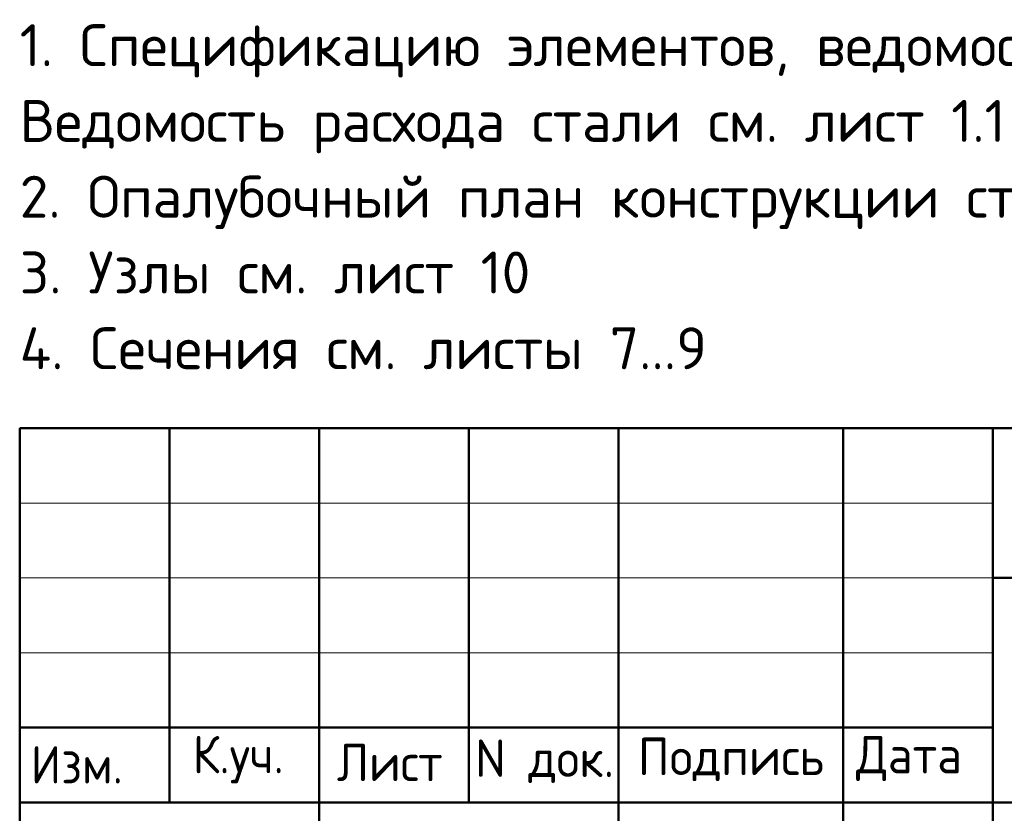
# Model space of a CAD drawing. Header units: millimetres. Extents: x 0 to 50400, y 0 to 35640.
# Tile 7 of 13: x 27600 to 35493, y 4113 to 10475. Entities that reach past the tile are written whole.
import ezdxf

# ---------------------------------------------------------------- set-up
doc = ezdxf.new("R2010")
doc.units = ezdxf.units.MM
doc.layers.add('Standard', color=7, linetype='Continuous', lineweight=25)
doc.styles.add('ISOCPEUR', font='txt')

msp = doc.modelspace()

# ---------------------------------------------------------------- linework, layer by layer
at = {"layer": 'Standard', "color": 7, "linetype": 'Continuous', "lineweight": 50, "transparency": 33554687}
for p, q in [((27600, 600), (27600, 7200)), ((27600, 7200), (49800, 7200)), ((28800, 4200), (28800, 7200)), ((30000, 600), (30000, 7200)), ((31200, 4200), (31200, 7200)), ((32400, 600), (32400, 7200)), ((34200, 600), (34200, 7200)), ((35400, 600), (35400, 7200)), ((35400, 6000), (49800, 6000)), ((27600, 4800), (35400, 4800)), ((27600, 4800), (35400, 4800)), ((27600, 4200), (35400, 4200)), ((27600, 4200), (35400, 4200)), ((35400, 4200), (49800, 4200))]:
    msp.add_line(p, q, dxfattribs=at)
at = {"layer": 'Standard', "color": 7, "linetype": 'Continuous', "lineweight": 13, "transparency": 33554687}
for p, q in [((27600, 6600), (35400, 6600)), ((27600, 6000), (35400, 6000)), ((27600, 5400), (35400, 5400))]:
    msp.add_line(p, q, dxfattribs=at)
at = {"layer": 'Standard', "color": 7, "linetype": 'Continuous', "lineweight": 25, "transparency": 33554687}
msp.add_lwpolyline([(49800, 7200), (27600, 7200), (27600, 600), (49800, 600), (49800, 7200)], dxfattribs=at)

# ---------------------------------------------------------------- texts
at = {"layer": 'Standard', "color": 7, "linetype": 'Continuous', "lineweight": 13, "transparency": 33554687, "insert": (27600, 10438.4), "char_height": 336, "width": 12891.48, "attachment_point": 1, "line_spacing_factor": 1.084337}
msp.add_mtext('\\A1;{\\fISOCPEUR|i0|b0;\\H335.999994;\\W1.000000;\\C7;1. Спецификацию элементов, ведомость деталей см. лист 8}\\P{\\fISOCPEUR|i0|b0;\\H335.999994;\\W1.000000;\\C7;Ведомость расхода стали см. лист 1.1}\\P{\\fISOCPEUR|i0|b0;\\H335.999994;\\W1.000000;\\C7;2. Опалубочный план конструкции стен см. лист 2}\\P{\\fISOCPEUR|i0|b0;\\H335.999994;\\W1.000000;\\C7;3. Узлы см. лист 10}\\P{\\fISOCPEUR|i0|b0;\\H335.999994;\\W1.000000;\\C7;4. Сечения см. листы 7...9}\\P', dxfattribs=at)
at = {"layer": 'Standard', "color": 7, "linetype": 'Continuous', "lineweight": 25, "transparency": 33554687, "char_height": 300, "attachment_point": 7, "style": 'ISOCPEUR'}
for s, insert, width in [('\\W0.93;К.уч.', (28987.2, 4353), 979.214), ('\\W0.94;Лист', (30143, 4371.4), 1040.312), ('\\W0.96;Подпись', (32555.3, 4371.4), 1613.136), ('\\W0.94;Дата', (34305.2, 4371.4), 1161.283), ('\\W0.93;Изм.', (27688.8, 4353), 903.476), ('\\W0.95;N док.', (31251, 4356.8), 1281.75)]:
    msp.add_mtext(s, dxfattribs=dict(at, insert=insert, width=width))

doc.saveas('drawing.dxf')
